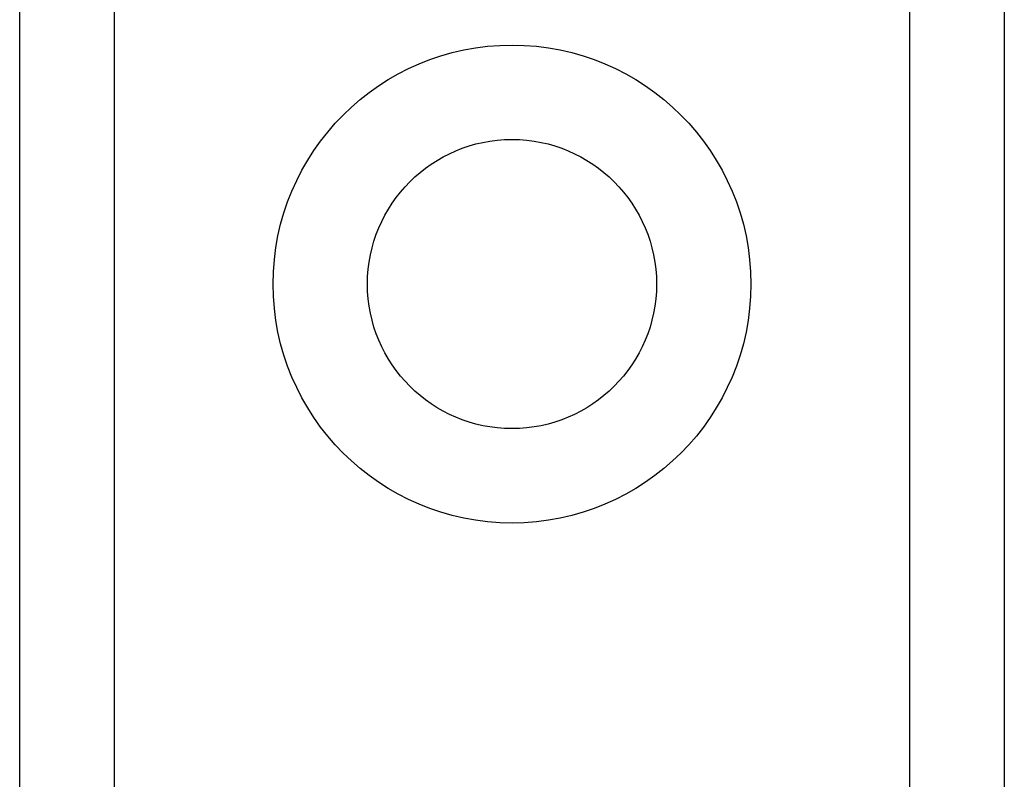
# Model space of a CAD drawing. Header units: inches. Extents: x 10 to 197, y 9 to 109.
# Tile 49 of 111: x 32.497 to 33.059, y 47.554 to 47.987. Entities that reach past the tile are written whole.
import ezdxf

# ---------------------------------------------------------------- set-up
doc = ezdxf.new("R2010")
doc.units = ezdxf.units.IN
doc.header["$MEASUREMENT"] = 0
doc.layers.add('Visible Edges(ANSI)', color=7, linetype='Continuous', lineweight=25)
doc.layers.add('Visible Tangent Edges(ANSI)', color=7, linetype='Continuous', lineweight=25)

msp = doc.modelspace()

# ---------------------------------------------------------------- linework, layer by layer
at = {"layer": 'Visible Edges(ANSI)'}
for p, q in [((32.49673, 18.96657), (32.49673, 75.72247)), ((33.05873, 75.72247), (33.05873, 18.96657))]:
    msp.add_line(p, q, dxfattribs=at)
msp.add_circle((32.77773, 47.83665), 0.0825, dxfattribs=at)
at = {"layer": 'Visible Tangent Edges(ANSI)'}
for p, q in [((32.55058, 75.72247), (32.55058, 18.96657)), ((33.00488, 18.96657), (33.00488, 75.72247))]:
    msp.add_line(p, q, dxfattribs=at)
msp.add_circle((32.77773, 47.83665), 0.13635, dxfattribs=at)

doc.saveas('drawing.dxf')
